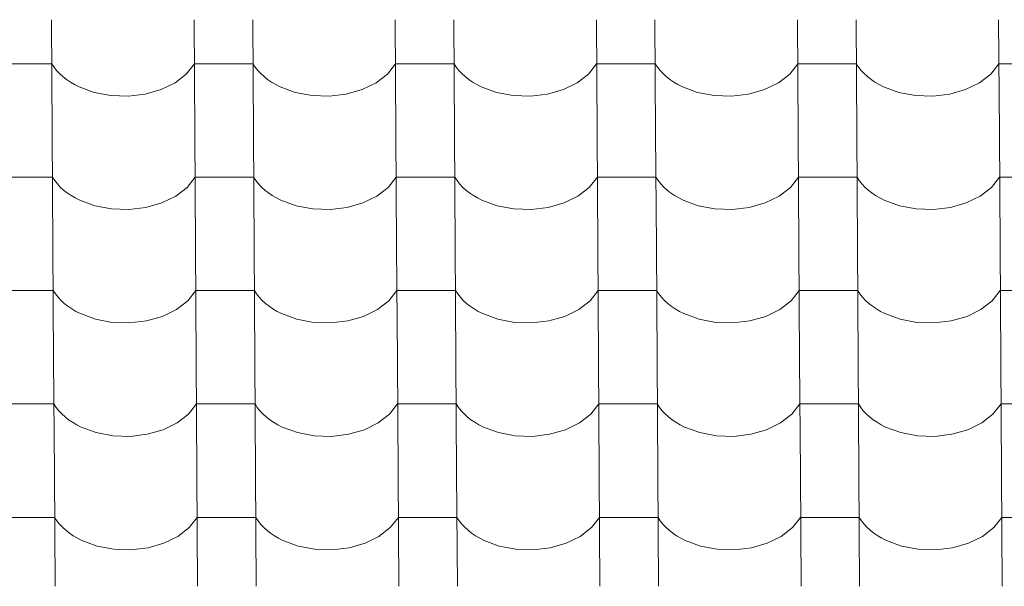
# Model space of a CAD drawing. Header units: millimetres. Extents: x -29001 to 109416, y -1251 to 13451.
# Tile 111 of 163: x -8929 to -8121, y 9032 to 9497. Entities that reach past the tile are written whole.
import ezdxf

# ---------------------------------------------------------------- set-up
doc = ezdxf.new("R2010")
doc.units = ezdxf.units.MM
doc.header["$MEASUREMENT"] = 0
doc.layers.add('POHLED JIŽNÍ_1_Konstrukce - nosné', color=7, linetype='Continuous')
doc.layers.add('POHLED JIŽNÍ_1_Nové_Výplně - Povrchové', color=7, linetype='Continuous')

# ---------------------------------------------------------------- blocks, each defined once
blk = doc.blocks.new('*X1', base_point=(-31394.74, -25864.88))
at = {"layer": 'POHLED JIŽNÍ_1_Nové_Výplně - Povrchové', "color": 21, "linetype": 'Continuous', "lineweight": 20, "true_color": 0xffaaaa}
for p, q in [((-8902.69, 9497.15), (-8902.11, 9404.47)), ((-8785.73, 9497.15), (-8785.15, 9404.47)), ((-8737.69, 9497.15), (-8737.11, 9404.47)), ((-8620.73, 9497.15), (-8620.15, 9404.47)), ((-8572.7, 9497.15), (-8572.12, 9404.47)), ((-8455.73, 9497.15), (-8455.15, 9404.47)), ((-8407.7, 9497.15), (-8407.12, 9404.47)), ((-8290.74, 9497.15), (-8290.16, 9404.47)), ((-8242.7, 9497.15), (-8242.12, 9404.47)), ((-8125.74, 9497.15), (-8125.16, 9404.47)), ((-8926.48, 9460.99), (-8950.5, 9460.99)), ((-8902.47, 9460.99), (-8926.48, 9460.99)), ((-8902.47, 9460.99), (-8900.62, 9458.2)), ((-8792.12, 9452.6), (-8785.5, 9460.99)), ((-8761.49, 9460.99), (-8785.5, 9460.99)), ((-8737.47, 9460.99), (-8761.49, 9460.99)), ((-8737.47, 9460.99), (-8735.63, 9458.2)), ((-8627.12, 9452.6), (-8620.51, 9460.99)), ((-8596.49, 9460.99), (-8620.51, 9460.99)), ((-8572.47, 9460.99), (-8596.49, 9460.99)), ((-8572.47, 9460.99), (-8570.63, 9458.2)), ((-8462.12, 9452.6), (-8455.51, 9460.99)), ((-8431.49, 9460.99), (-8455.51, 9460.99)), ((-8407.47, 9460.99), (-8431.49, 9460.99)), ((-8407.47, 9460.99), (-8405.63, 9458.2)), ((-8297.13, 9452.6), (-8290.51, 9460.99)), ((-8266.49, 9460.99), (-8290.51, 9460.99)), ((-8242.48, 9460.99), (-8266.49, 9460.99)), ((-8242.48, 9460.99), (-8240.63, 9458.2)), ((-8132.13, 9452.6), (-8125.51, 9460.99)), ((-8101.5, 9460.99), (-8125.51, 9460.99)), ((-8900.62, 9458.2), (-8898.49, 9455.5)), ((-8898.49, 9455.5), (-8896.06, 9452.91)), ((-8896.06, 9452.91), (-8893.37, 9450.45)), ((-8893.37, 9450.45), (-8890.41, 9448.12)), ((-8801.38, 9445.43), (-8792.12, 9452.6)), ((-8735.63, 9458.2), (-8733.49, 9455.5)), ((-8733.49, 9455.5), (-8731.06, 9452.91)), ((-8731.06, 9452.91), (-8728.37, 9450.45)), ((-8728.37, 9450.45), (-8725.41, 9448.12)), ((-8636.39, 9445.43), (-8627.12, 9452.6)), ((-8570.63, 9458.2), (-8568.49, 9455.5)), ((-8568.49, 9455.5), (-8566.07, 9452.91)), ((-8566.07, 9452.91), (-8563.37, 9450.45)), ((-8563.37, 9450.45), (-8560.42, 9448.12)), ((-8471.39, 9445.43), (-8462.12, 9452.6)), ((-8405.63, 9458.2), (-8403.49, 9455.5)), ((-8403.49, 9455.5), (-8401.07, 9452.91)), ((-8401.07, 9452.91), (-8398.37, 9450.45)), ((-8398.37, 9450.45), (-8395.42, 9448.12)), ((-8306.39, 9445.43), (-8297.13, 9452.6)), ((-8240.63, 9458.2), (-8238.5, 9455.5)), ((-8238.5, 9455.5), (-8236.07, 9452.91)), ((-8236.07, 9452.91), (-8233.38, 9450.45)), ((-8233.38, 9450.45), (-8230.42, 9448.12)), ((-8141.39, 9445.43), (-8132.13, 9452.6)), ((-8890.41, 9448.12), (-8887.21, 9445.94)), ((-8887.21, 9445.94), (-8883.79, 9443.93)), ((-8883.79, 9443.93), (-8880.15, 9442.08)), ((-8812.83, 9439.84), (-8801.38, 9445.43)), ((-8725.41, 9448.12), (-8722.22, 9445.94)), ((-8722.22, 9445.94), (-8718.79, 9443.93)), ((-8718.79, 9443.93), (-8715.16, 9442.08)), ((-8647.83, 9439.84), (-8636.39, 9445.43)), ((-8560.42, 9448.12), (-8557.22, 9445.94)), ((-8557.22, 9445.94), (-8553.79, 9443.93)), ((-8553.79, 9443.93), (-8550.16, 9442.08)), ((-8482.83, 9439.84), (-8471.39, 9445.43)), ((-8395.42, 9448.12), (-8392.22, 9445.94)), ((-8392.22, 9445.94), (-8388.8, 9443.93)), ((-8388.8, 9443.93), (-8385.16, 9442.08)), ((-8317.83, 9439.84), (-8306.39, 9445.43)), ((-8230.42, 9448.12), (-8227.22, 9445.94)), ((-8227.22, 9445.94), (-8223.8, 9443.93)), ((-8223.8, 9443.93), (-8220.17, 9442.08)), ((-8152.84, 9439.84), (-8141.39, 9445.43)), ((-8880.15, 9442.08), (-8867.68, 9437.5)), ((-8867.68, 9437.5), (-8854.01, 9434.92)), ((-8854.01, 9434.92), (-8839.83, 9434.45)), ((-8839.83, 9434.45), (-8825.86, 9436.12)), ((-8825.86, 9436.12), (-8812.83, 9439.84)), ((-8715.16, 9442.08), (-8702.69, 9437.5)), ((-8702.69, 9437.5), (-8689.01, 9434.92)), ((-8689.01, 9434.92), (-8674.83, 9434.45)), ((-8674.83, 9434.45), (-8660.86, 9436.12)), ((-8660.86, 9436.12), (-8647.83, 9439.84)), ((-8550.16, 9442.08), (-8537.69, 9437.5)), ((-8537.69, 9437.5), (-8524.01, 9434.92)), ((-8524.01, 9434.92), (-8509.83, 9434.45)), ((-8509.83, 9434.45), (-8495.87, 9436.12)), ((-8495.87, 9436.12), (-8482.83, 9439.84)), ((-8385.16, 9442.08), (-8372.69, 9437.5)), ((-8372.69, 9437.5), (-8359.02, 9434.92)), ((-8359.02, 9434.92), (-8344.83, 9434.45)), ((-8344.83, 9434.45), (-8330.87, 9436.12)), ((-8330.87, 9436.12), (-8317.83, 9439.84)), ((-8220.17, 9442.08), (-8207.69, 9437.5)), ((-8207.69, 9437.5), (-8194.02, 9434.92)), ((-8194.02, 9434.92), (-8179.84, 9434.45)), ((-8179.84, 9434.45), (-8165.87, 9436.12)), ((-8165.87, 9436.12), (-8152.84, 9439.84)), ((-8902.11, 9404.14), (-8901.53, 9311.46)), ((-8785.15, 9404.14), (-8784.57, 9311.46)), ((-8737.11, 9404.14), (-8736.53, 9311.46)), ((-8620.15, 9404.14), (-8619.57, 9311.46)), ((-8572.12, 9404.14), (-8571.54, 9311.46)), ((-8455.15, 9404.14), (-8454.57, 9311.46)), ((-8407.12, 9404.14), (-8406.54, 9311.46)), ((-8290.16, 9404.14), (-8289.58, 9311.46)), ((-8242.12, 9404.14), (-8241.54, 9311.46)), ((-8125.16, 9404.14), (-8124.58, 9311.46)), ((-8925.9, 9367.98), (-8949.92, 9367.98)), ((-8901.88, 9367.98), (-8925.9, 9367.98)), ((-8901.88, 9367.98), (-8900.04, 9365.19)), ((-8900.04, 9365.19), (-8897.9, 9362.49)), ((-8897.9, 9362.49), (-8895.48, 9359.9)), ((-8791.54, 9359.59), (-8784.92, 9367.98)), ((-8760.9, 9367.98), (-8784.92, 9367.98)), ((-8736.89, 9367.98), (-8760.9, 9367.98)), ((-8736.89, 9367.98), (-8735.05, 9365.19)), ((-8735.05, 9365.19), (-8732.91, 9362.49)), ((-8732.91, 9362.49), (-8730.48, 9359.9)), ((-8626.54, 9359.59), (-8619.92, 9367.98)), ((-8595.91, 9367.98), (-8619.92, 9367.98)), ((-8571.89, 9367.98), (-8595.91, 9367.98)), ((-8571.89, 9367.98), (-8570.05, 9365.19)), ((-8570.05, 9365.19), (-8567.91, 9362.49)), ((-8567.91, 9362.49), (-8565.49, 9359.9)), ((-8461.54, 9359.59), (-8454.93, 9367.98)), ((-8430.91, 9367.98), (-8454.93, 9367.98)), ((-8406.89, 9367.98), (-8430.91, 9367.98)), ((-8406.89, 9367.98), (-8405.05, 9365.19)), ((-8405.05, 9365.19), (-8402.91, 9362.49)), ((-8402.91, 9362.49), (-8400.49, 9359.9)), ((-8296.54, 9359.59), (-8289.93, 9367.98)), ((-8265.91, 9367.98), (-8289.93, 9367.98)), ((-8241.89, 9367.98), (-8265.91, 9367.98)), ((-8241.89, 9367.98), (-8240.05, 9365.19)), ((-8240.05, 9365.19), (-8237.91, 9362.49)), ((-8237.91, 9362.49), (-8235.49, 9359.9)), ((-8131.55, 9359.59), (-8124.93, 9367.98)), ((-8100.91, 9367.98), (-8124.93, 9367.98)), ((-8895.48, 9359.9), (-8892.78, 9357.44)), ((-8892.78, 9357.44), (-8889.83, 9355.11)), ((-8889.83, 9355.11), (-8886.63, 9352.93)), ((-8800.8, 9352.42), (-8791.54, 9359.59)), ((-8730.48, 9359.9), (-8727.79, 9357.44)), ((-8727.79, 9357.44), (-8724.83, 9355.11)), ((-8724.83, 9355.11), (-8721.63, 9352.93)), ((-8635.8, 9352.42), (-8626.54, 9359.59)), ((-8565.49, 9359.9), (-8562.79, 9357.44)), ((-8562.79, 9357.44), (-8559.83, 9355.11)), ((-8559.83, 9355.11), (-8556.64, 9352.93)), ((-8470.81, 9352.42), (-8461.54, 9359.59)), ((-8400.49, 9359.9), (-8397.79, 9357.44)), ((-8397.79, 9357.44), (-8394.84, 9355.11)), ((-8394.84, 9355.11), (-8391.64, 9352.93)), ((-8305.81, 9352.42), (-8296.54, 9359.59)), ((-8235.49, 9359.9), (-8232.79, 9357.44)), ((-8232.79, 9357.44), (-8229.84, 9355.11)), ((-8229.84, 9355.11), (-8226.64, 9352.93)), ((-8140.81, 9352.42), (-8131.55, 9359.59)), ((-8886.63, 9352.93), (-8883.21, 9350.92)), ((-8883.21, 9350.92), (-8879.57, 9349.07)), ((-8879.57, 9349.07), (-8867.1, 9344.5)), ((-8825.28, 9343.11), (-8812.24, 9346.83)), ((-8812.24, 9346.83), (-8800.8, 9352.42)), ((-8721.63, 9352.93), (-8718.21, 9350.92)), ((-8718.21, 9350.92), (-8714.58, 9349.07)), ((-8714.58, 9349.07), (-8702.1, 9344.5)), ((-8660.28, 9343.11), (-8647.25, 9346.83)), ((-8647.25, 9346.83), (-8635.8, 9352.42)), ((-8556.64, 9352.93), (-8553.21, 9350.92)), ((-8553.21, 9350.92), (-8549.58, 9349.07)), ((-8549.58, 9349.07), (-8537.11, 9344.5)), ((-8495.28, 9343.11), (-8482.25, 9346.83)), ((-8482.25, 9346.83), (-8470.81, 9352.42)), ((-8391.64, 9352.93), (-8388.21, 9350.92)), ((-8388.21, 9350.92), (-8384.58, 9349.07)), ((-8384.58, 9349.07), (-8372.11, 9344.5)), ((-8330.29, 9343.11), (-8317.25, 9346.83)), ((-8317.25, 9346.83), (-8305.81, 9352.42)), ((-8226.64, 9352.93), (-8223.22, 9350.92)), ((-8223.22, 9350.92), (-8219.58, 9349.07)), ((-8219.58, 9349.07), (-8207.11, 9344.5)), ((-8165.29, 9343.11), (-8152.25, 9346.83)), ((-8152.25, 9346.83), (-8140.81, 9352.42)), ((-8867.1, 9344.5), (-8853.43, 9341.91)), ((-8853.43, 9341.91), (-8839.24, 9341.44)), ((-8839.24, 9341.44), (-8825.28, 9343.11)), ((-8702.1, 9344.5), (-8688.43, 9341.91)), ((-8688.43, 9341.91), (-8674.25, 9341.44)), ((-8674.25, 9341.44), (-8660.28, 9343.11)), ((-8537.11, 9344.5), (-8523.43, 9341.91)), ((-8523.43, 9341.91), (-8509.25, 9341.44)), ((-8509.25, 9341.44), (-8495.28, 9343.11)), ((-8372.11, 9344.5), (-8358.43, 9341.91)), ((-8358.43, 9341.91), (-8344.25, 9341.44)), ((-8344.25, 9341.44), (-8330.29, 9343.11)), ((-8207.11, 9344.5), (-8193.44, 9341.91)), ((-8193.44, 9341.91), (-8179.25, 9341.44)), ((-8179.25, 9341.44), (-8165.29, 9343.11)), ((-8901.53, 9311.13), (-8900.95, 9218.45)), ((-8784.57, 9311.13), (-8783.99, 9218.45)), ((-8736.53, 9311.13), (-8735.95, 9218.45)), ((-8619.57, 9311.13), (-8618.99, 9218.45)), ((-8571.53, 9311.13), (-8570.95, 9218.45)), ((-8454.57, 9311.13), (-8453.99, 9218.45)), ((-8406.54, 9311.13), (-8405.96, 9218.45)), ((-8289.57, 9311.13), (-8288.99, 9218.45)), ((-8241.54, 9311.13), (-8240.96, 9218.45)), ((-8124.58, 9311.13), (-8124, 9218.45)), ((-8925.32, 9274.97), (-8949.34, 9274.97)), ((-8901.3, 9274.97), (-8925.32, 9274.97)), ((-8901.3, 9274.97), (-8899.46, 9272.18)), ((-8790.96, 9266.59), (-8784.34, 9274.97)), ((-8760.32, 9274.97), (-8784.34, 9274.97)), ((-8736.31, 9274.97), (-8760.32, 9274.97)), ((-8736.31, 9274.97), (-8734.46, 9272.18)), ((-8625.96, 9266.59), (-8619.34, 9274.97)), ((-8595.33, 9274.97), (-8619.34, 9274.97)), ((-8571.31, 9274.97), (-8595.33, 9274.97)), ((-8571.31, 9274.97), (-8569.47, 9272.18)), ((-8460.96, 9266.59), (-8454.34, 9274.97)), ((-8430.33, 9274.97), (-8454.34, 9274.97)), ((-8406.31, 9274.97), (-8430.33, 9274.97)), ((-8406.31, 9274.97), (-8404.47, 9272.18)), ((-8295.96, 9266.59), (-8289.35, 9274.97)), ((-8265.33, 9274.97), (-8289.35, 9274.97)), ((-8241.31, 9274.97), (-8265.33, 9274.97)), ((-8241.31, 9274.97), (-8239.47, 9272.18)), ((-8130.97, 9266.59), (-8124.35, 9274.97)), ((-8100.33, 9274.97), (-8124.35, 9274.97)), ((-8899.46, 9272.18), (-8897.32, 9269.48)), ((-8897.32, 9269.48), (-8894.9, 9266.9)), ((-8894.9, 9266.9), (-8892.2, 9264.43)), ((-8800.22, 9259.41), (-8790.96, 9266.59)), ((-8734.46, 9272.18), (-8732.33, 9269.48)), ((-8732.33, 9269.48), (-8729.9, 9266.9)), ((-8729.9, 9266.9), (-8727.21, 9264.43)), ((-8635.22, 9259.41), (-8625.96, 9266.59)), ((-8569.47, 9272.18), (-8567.33, 9269.48)), ((-8567.33, 9269.48), (-8564.9, 9266.9)), ((-8564.9, 9266.9), (-8562.21, 9264.43)), ((-8470.23, 9259.41), (-8460.96, 9266.59)), ((-8404.47, 9272.18), (-8402.33, 9269.48)), ((-8402.33, 9269.48), (-8399.91, 9266.9)), ((-8399.91, 9266.9), (-8397.21, 9264.43)), ((-8305.23, 9259.41), (-8295.96, 9266.59)), ((-8239.47, 9272.18), (-8237.33, 9269.48)), ((-8237.33, 9269.48), (-8234.91, 9266.9)), ((-8234.91, 9266.9), (-8232.21, 9264.43)), ((-8140.23, 9259.41), (-8130.97, 9266.59)), ((-8892.2, 9264.43), (-8889.25, 9262.1)), ((-8889.25, 9262.1), (-8886.05, 9259.93)), ((-8886.05, 9259.93), (-8882.62, 9257.91)), ((-8882.62, 9257.91), (-8878.99, 9256.06)), ((-8811.66, 9253.82), (-8800.22, 9259.41)), ((-8727.21, 9264.43), (-8724.25, 9262.1)), ((-8724.25, 9262.1), (-8721.05, 9259.93)), ((-8721.05, 9259.93), (-8717.63, 9257.91)), ((-8717.63, 9257.91), (-8713.99, 9256.06)), ((-8646.66, 9253.82), (-8635.22, 9259.41)), ((-8562.21, 9264.43), (-8559.25, 9262.1)), ((-8559.25, 9262.1), (-8556.05, 9259.93)), ((-8556.05, 9259.93), (-8552.63, 9257.91)), ((-8552.63, 9257.91), (-8549, 9256.06)), ((-8481.67, 9253.82), (-8470.23, 9259.41)), ((-8397.21, 9264.43), (-8394.26, 9262.1)), ((-8394.26, 9262.1), (-8391.06, 9259.93)), ((-8391.06, 9259.93), (-8387.63, 9257.91)), ((-8387.63, 9257.91), (-8384, 9256.06)), ((-8316.67, 9253.82), (-8305.23, 9259.41)), ((-8232.21, 9264.43), (-8229.26, 9262.1)), ((-8229.26, 9262.1), (-8226.06, 9259.93)), ((-8226.06, 9259.93), (-8222.64, 9257.91)), ((-8222.64, 9257.91), (-8219, 9256.06)), ((-8151.67, 9253.82), (-8140.23, 9259.41)), ((-8878.99, 9256.06), (-8866.52, 9251.49)), ((-8866.52, 9251.49), (-8852.84, 9248.9)), ((-8852.84, 9248.9), (-8838.66, 9248.43)), ((-8838.66, 9248.43), (-8824.7, 9250.1)), ((-8824.7, 9250.1), (-8811.66, 9253.82)), ((-8713.99, 9256.06), (-8701.52, 9251.49)), ((-8701.52, 9251.49), (-8687.85, 9248.9)), ((-8687.85, 9248.9), (-8673.67, 9248.43)), ((-8673.67, 9248.43), (-8659.7, 9250.1)), ((-8659.7, 9250.1), (-8646.66, 9253.82)), ((-8549, 9256.06), (-8536.52, 9251.49)), ((-8536.52, 9251.49), (-8522.85, 9248.9)), ((-8522.85, 9248.9), (-8508.67, 9248.43)), ((-8508.67, 9248.43), (-8494.7, 9250.1)), ((-8494.7, 9250.1), (-8481.67, 9253.82)), ((-8384, 9256.06), (-8371.53, 9251.49)), ((-8371.53, 9251.49), (-8357.85, 9248.9)), ((-8357.85, 9248.9), (-8343.67, 9248.43)), ((-8343.67, 9248.43), (-8329.71, 9250.1)), ((-8329.71, 9250.1), (-8316.67, 9253.82)), ((-8219, 9256.06), (-8206.53, 9251.49)), ((-8206.53, 9251.49), (-8192.85, 9248.9)), ((-8192.85, 9248.9), (-8178.67, 9248.43)), ((-8178.67, 9248.43), (-8164.71, 9250.1)), ((-8164.71, 9250.1), (-8151.67, 9253.82)), ((-8900.95, 9218.12), (-8900.37, 9125.44)), ((-8783.98, 9218.12), (-8783.4, 9125.44)), ((-8735.95, 9218.12), (-8735.37, 9125.44)), ((-8618.99, 9218.12), (-8618.41, 9125.44)), ((-8570.95, 9218.12), (-8570.37, 9125.44)), ((-8453.99, 9218.12), (-8453.41, 9125.44)), ((-8405.95, 9218.12), (-8405.38, 9125.44)), ((-8288.99, 9218.12), (-8288.41, 9125.44)), ((-8240.96, 9218.12), (-8240.38, 9125.44)), ((-8123.99, 9218.12), (-8123.42, 9125.44)), ((-8924.74, 9181.96), (-8948.76, 9181.96)), ((-8900.72, 9181.96), (-8924.74, 9181.96)), ((-8900.72, 9181.96), (-8898.88, 9179.17)), ((-8898.88, 9179.17), (-8896.74, 9176.47)), ((-8896.74, 9176.47), (-8894.32, 9173.89)), ((-8790.37, 9173.58), (-8783.76, 9181.96)), ((-8759.74, 9181.96), (-8783.76, 9181.96)), ((-8735.72, 9181.96), (-8759.74, 9181.96)), ((-8735.72, 9181.96), (-8733.88, 9179.17)), ((-8733.88, 9179.17), (-8731.74, 9176.47)), ((-8731.74, 9176.47), (-8729.32, 9173.89)), ((-8625.38, 9173.58), (-8618.76, 9181.96)), ((-8594.74, 9181.96), (-8618.76, 9181.96)), ((-8570.73, 9181.96), (-8594.74, 9181.96)), ((-8570.73, 9181.96), (-8568.88, 9179.17)), ((-8568.88, 9179.17), (-8566.75, 9176.47)), ((-8566.75, 9176.47), (-8564.32, 9173.89)), ((-8460.38, 9173.58), (-8453.76, 9181.96)), ((-8429.75, 9181.96), (-8453.76, 9181.96)), ((-8405.73, 9181.96), (-8429.75, 9181.96)), ((-8405.73, 9181.96), (-8403.89, 9179.17)), ((-8403.89, 9179.17), (-8401.75, 9176.47)), ((-8401.75, 9176.47), (-8399.33, 9173.89)), ((-8295.38, 9173.58), (-8288.77, 9181.96)), ((-8264.75, 9181.96), (-8288.77, 9181.96)), ((-8240.73, 9181.96), (-8264.75, 9181.96)), ((-8240.73, 9181.96), (-8238.89, 9179.17)), ((-8238.89, 9179.17), (-8236.75, 9176.47)), ((-8236.75, 9176.47), (-8234.33, 9173.89)), ((-8130.38, 9173.58), (-8123.77, 9181.96)), ((-8099.75, 9181.96), (-8123.77, 9181.96)), ((-8894.32, 9173.89), (-8891.62, 9171.42)), ((-8891.62, 9171.42), (-8888.67, 9169.1)), ((-8888.67, 9169.1), (-8885.47, 9166.92)), ((-8799.64, 9166.4), (-8790.37, 9173.58)), ((-8729.32, 9173.89), (-8726.62, 9171.42)), ((-8726.62, 9171.42), (-8723.67, 9169.1)), ((-8723.67, 9169.1), (-8720.47, 9166.92)), ((-8634.64, 9166.4), (-8625.38, 9173.58)), ((-8564.32, 9173.89), (-8561.63, 9171.42)), ((-8561.63, 9171.42), (-8558.67, 9169.1)), ((-8558.67, 9169.1), (-8555.47, 9166.92)), ((-8469.64, 9166.4), (-8460.38, 9173.58)), ((-8399.33, 9173.89), (-8396.63, 9171.42)), ((-8396.63, 9171.42), (-8393.67, 9169.1)), ((-8393.67, 9169.1), (-8390.48, 9166.92)), ((-8304.65, 9166.4), (-8295.38, 9173.58)), ((-8234.33, 9173.89), (-8231.63, 9171.42)), ((-8231.63, 9171.42), (-8228.68, 9169.1)), ((-8228.68, 9169.1), (-8225.48, 9166.92)), ((-8139.65, 9166.4), (-8130.38, 9173.58)), ((-8885.47, 9166.92), (-8882.04, 9164.9)), ((-8882.04, 9164.9), (-8878.41, 9163.05)), ((-8878.41, 9163.05), (-8865.94, 9158.48)), ((-8824.12, 9157.09), (-8811.08, 9160.81)), ((-8811.08, 9160.81), (-8799.64, 9166.4)), ((-8720.47, 9166.92), (-8717.05, 9164.9)), ((-8717.05, 9164.9), (-8713.41, 9163.05)), ((-8713.41, 9163.05), (-8700.94, 9158.48)), ((-8659.12, 9157.09), (-8646.08, 9160.81)), ((-8646.08, 9160.81), (-8634.64, 9166.4)), ((-8555.47, 9166.92), (-8552.05, 9164.9)), ((-8552.05, 9164.9), (-8548.42, 9163.05)), ((-8548.42, 9163.05), (-8535.94, 9158.48)), ((-8494.12, 9157.09), (-8481.09, 9160.81)), ((-8481.09, 9160.81), (-8469.64, 9166.4)), ((-8390.48, 9166.92), (-8387.05, 9164.9)), ((-8387.05, 9164.9), (-8383.42, 9163.05)), ((-8383.42, 9163.05), (-8370.95, 9158.48)), ((-8329.12, 9157.09), (-8316.09, 9160.81)), ((-8316.09, 9160.81), (-8304.65, 9166.4)), ((-8225.48, 9166.92), (-8222.05, 9164.9)), ((-8222.05, 9164.9), (-8218.42, 9163.05)), ((-8218.42, 9163.05), (-8205.95, 9158.48)), ((-8164.13, 9157.09), (-8151.09, 9160.81)), ((-8151.09, 9160.81), (-8139.65, 9166.4)), ((-8865.94, 9158.48), (-8852.26, 9155.89)), ((-8852.26, 9155.89), (-8838.08, 9155.42)), ((-8838.08, 9155.42), (-8824.12, 9157.09)), ((-8700.94, 9158.48), (-8687.27, 9155.89)), ((-8687.27, 9155.89), (-8673.08, 9155.42)), ((-8673.08, 9155.42), (-8659.12, 9157.09)), ((-8535.94, 9158.48), (-8522.27, 9155.89)), ((-8522.27, 9155.89), (-8508.09, 9155.42)), ((-8508.09, 9155.42), (-8494.12, 9157.09)), ((-8370.95, 9158.48), (-8357.27, 9155.89)), ((-8357.27, 9155.89), (-8343.09, 9155.42)), ((-8343.09, 9155.42), (-8329.12, 9157.09)), ((-8205.95, 9158.48), (-8192.27, 9155.89)), ((-8192.27, 9155.89), (-8178.09, 9155.42)), ((-8178.09, 9155.42), (-8164.13, 9157.09)), ((-8900.37, 9125.11), (-8899.79, 9032.43)), ((-8783.4, 9125.11), (-8782.82, 9032.43)), ((-8735.37, 9125.11), (-8734.79, 9032.43)), ((-8618.41, 9125.11), (-8617.83, 9032.43)), ((-8570.37, 9125.11), (-8569.79, 9032.43)), ((-8453.41, 9125.11), (-8452.83, 9032.43)), ((-8405.37, 9125.11), (-8404.79, 9032.43)), ((-8288.41, 9125.11), (-8287.83, 9032.43)), ((-8240.38, 9125.11), (-8239.8, 9032.43)), ((-8123.41, 9125.11), (-8122.83, 9032.43)), ((-8924.16, 9088.95), (-8948.17, 9088.95)), ((-8900.14, 9088.95), (-8924.16, 9088.95)), ((-8900.14, 9088.95), (-8898.3, 9086.16)), ((-8789.79, 9080.57), (-8783.18, 9088.95)), ((-8759.16, 9088.95), (-8783.18, 9088.95)), ((-8735.14, 9088.95), (-8759.16, 9088.95)), ((-8735.14, 9088.95), (-8733.3, 9086.16)), ((-8624.79, 9080.57), (-8618.18, 9088.95)), ((-8594.16, 9088.95), (-8618.18, 9088.95)), ((-8570.14, 9088.95), (-8594.16, 9088.95)), ((-8570.14, 9088.95), (-8568.3, 9086.16)), ((-8459.8, 9080.57), (-8453.18, 9088.95)), ((-8429.16, 9088.95), (-8453.18, 9088.95)), ((-8405.15, 9088.95), (-8429.16, 9088.95)), ((-8405.15, 9088.95), (-8403.31, 9086.16)), ((-8294.8, 9080.57), (-8288.18, 9088.95)), ((-8264.17, 9088.95), (-8288.18, 9088.95)), ((-8240.15, 9088.95), (-8264.17, 9088.95)), ((-8240.15, 9088.95), (-8238.31, 9086.16)), ((-8129.8, 9080.57), (-8123.19, 9088.95)), ((-8099.17, 9088.95), (-8123.19, 9088.95)), ((-8898.3, 9086.16), (-8896.16, 9083.46)), ((-8896.16, 9083.46), (-8893.74, 9080.88)), ((-8893.74, 9080.88), (-8891.04, 9078.41)), ((-8799.06, 9073.4), (-8789.79, 9080.57)), ((-8733.3, 9086.16), (-8731.16, 9083.46)), ((-8731.16, 9083.46), (-8728.74, 9080.88)), ((-8728.74, 9080.88), (-8726.04, 9078.41)), ((-8634.06, 9073.4), (-8624.79, 9080.57)), ((-8568.3, 9086.16), (-8566.17, 9083.46)), ((-8566.17, 9083.46), (-8563.74, 9080.88)), ((-8563.74, 9080.88), (-8561.04, 9078.41)), ((-8469.06, 9073.4), (-8459.8, 9080.57)), ((-8403.31, 9086.16), (-8401.17, 9083.46)), ((-8401.17, 9083.46), (-8398.74, 9080.88)), ((-8398.74, 9080.88), (-8396.05, 9078.41)), ((-8304.07, 9073.4), (-8294.8, 9080.57)), ((-8238.31, 9086.16), (-8236.17, 9083.46)), ((-8236.17, 9083.46), (-8233.75, 9080.88)), ((-8233.75, 9080.88), (-8231.05, 9078.41)), ((-8139.07, 9073.4), (-8129.8, 9080.57)), ((-8891.04, 9078.41), (-8888.08, 9076.09)), ((-8888.08, 9076.09), (-8884.89, 9073.91)), ((-8884.89, 9073.91), (-8881.46, 9071.89)), ((-8881.46, 9071.89), (-8877.83, 9070.04)), ((-8810.5, 9067.8), (-8799.06, 9073.4)), ((-8726.04, 9078.41), (-8723.09, 9076.09)), ((-8723.09, 9076.09), (-8719.89, 9073.91)), ((-8719.89, 9073.91), (-8716.46, 9071.89)), ((-8716.46, 9071.89), (-8712.83, 9070.04)), ((-8645.5, 9067.8), (-8634.06, 9073.4)), ((-8561.04, 9078.41), (-8558.09, 9076.09)), ((-8558.09, 9076.09), (-8554.89, 9073.91)), ((-8554.89, 9073.91), (-8551.47, 9071.89)), ((-8551.47, 9071.89), (-8547.83, 9070.04)), ((-8480.5, 9067.8), (-8469.06, 9073.4)), ((-8396.05, 9078.41), (-8393.09, 9076.09)), ((-8393.09, 9076.09), (-8389.89, 9073.91)), ((-8389.89, 9073.91), (-8386.47, 9071.89)), ((-8386.47, 9071.89), (-8382.84, 9070.04)), ((-8315.51, 9067.8), (-8304.07, 9073.4)), ((-8231.05, 9078.41), (-8228.09, 9076.09)), ((-8228.09, 9076.09), (-8224.9, 9073.91)), ((-8224.9, 9073.91), (-8221.47, 9071.89)), ((-8221.47, 9071.89), (-8217.84, 9070.04)), ((-8150.51, 9067.8), (-8139.07, 9073.4)), ((-8877.83, 9070.04), (-8865.36, 9065.47)), ((-8865.36, 9065.47), (-8851.68, 9062.88)), ((-8851.68, 9062.88), (-8837.5, 9062.41)), ((-8837.5, 9062.41), (-8823.53, 9064.08)), ((-8823.53, 9064.08), (-8810.5, 9067.8)), ((-8712.83, 9070.04), (-8700.36, 9065.47)), ((-8700.36, 9065.47), (-8686.68, 9062.88)), ((-8686.68, 9062.88), (-8672.5, 9062.41)), ((-8672.5, 9062.41), (-8658.54, 9064.08)), ((-8658.54, 9064.08), (-8645.5, 9067.8)), ((-8547.83, 9070.04), (-8535.36, 9065.47)), ((-8535.36, 9065.47), (-8521.69, 9062.88)), ((-8521.69, 9062.88), (-8507.5, 9062.41)), ((-8507.5, 9062.41), (-8493.54, 9064.08)), ((-8493.54, 9064.08), (-8480.5, 9067.8)), ((-8382.84, 9070.04), (-8370.36, 9065.47)), ((-8370.36, 9065.47), (-8356.69, 9062.88)), ((-8356.69, 9062.88), (-8342.51, 9062.41)), ((-8342.51, 9062.41), (-8328.54, 9064.08)), ((-8328.54, 9064.08), (-8315.51, 9067.8)), ((-8217.84, 9070.04), (-8205.37, 9065.47)), ((-8205.37, 9065.47), (-8191.69, 9062.88)), ((-8191.69, 9062.88), (-8177.51, 9062.41)), ((-8177.51, 9062.41), (-8163.55, 9064.08)), ((-8163.55, 9064.08), (-8150.51, 9067.8))]:
    blk.add_line(p, q, dxfattribs=at)

msp = doc.modelspace()

# ---------------------------------------------------------------- block references
at = {"layer": 'POHLED JIŽNÍ_1_Konstrukce - nosné', "color": 9, "linetype": 'Continuous', "lineweight": 13}
msp.add_blockref('*X1', (-31394.74, -25864.88), dxfattribs=at)

doc.saveas('drawing.dxf')
